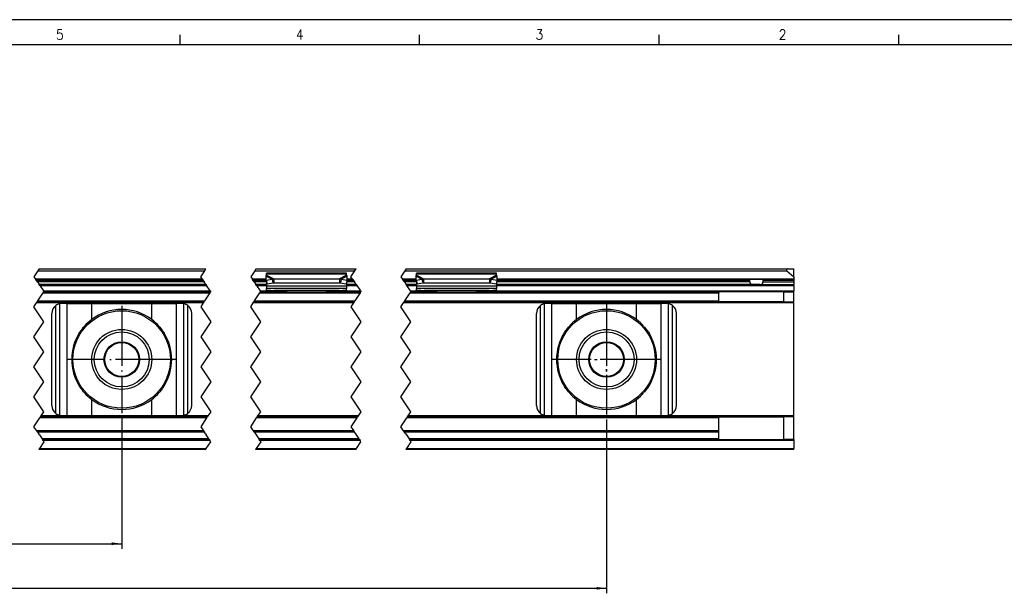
# Model space of a CAD drawing. Header units: millimetres. Extents: x -418 to 2050, y -784 to 1107.
# Tile 25 of 61: x 193 to 390, y 329 to 443. Entities that reach past the tile are written whole.
import ezdxf

# ---------------------------------------------------------------- set-up
doc = ezdxf.new("R2010")
doc.units = ezdxf.units.MM
doc.linetypes.add('DOT_CENTER', pattern=[14, 12, -1, 0, -1])
doc.layers.add('1', color=7, linetype='Continuous')
doc.styles.add('CONVERTER_12', font='txt.shx', dxfattribs={"width": 0.9})
doc.dimstyles.new('ME10_DIM_40', dxfattribs={"dimtxt": 2, "dimasz": 2, "dimexe": 1, "dimexo": 1, "dimgap": 1, "dimtad": 1, "dimdsep": 46, "dimtxsty": 'CONVERTER_12', "dimsah": 1, "dimcen": 0.09, "dimclrd": 2, "dimclre": 2, "dimclrt": 2, "dimadec": 0, "dimazin": 0, "dimtol": 1, "dimtp": 0.25, "dimtm": 0.25, "dimtfac": 0.75, "dimtdec": 0, "dimtix": 1, "dimtmove": 0, "dimatfit": 3, "dimfxl": 1, "dimtolj": 1, "dimtzin": 0, "dimarcsym": 0})
doc.dimstyles.new('ME10_DIM_41', dxfattribs={"dimtxt": 2, "dimasz": 2, "dimexe": 1, "dimexo": 1, "dimgap": 1, "dimtad": 1, "dimdsep": 46, "dimtxsty": 'CONVERTER_12', "dimsah": 1, "dimcen": 0.09, "dimclrd": 2, "dimclre": 2, "dimclrt": 2, "dimadec": 0, "dimazin": 0, "dimtol": 1, "dimtp": 0.25, "dimtm": 0.25, "dimtfac": 0.75, "dimtdec": 0, "dimtix": 1, "dimtmove": 0, "dimatfit": 3, "dimfxl": 1, "dimtolj": 1, "dimtzin": 0, "dimarcsym": 0})

# ---------------------------------------------------------------- blocks, each defined once
blk = doc.blocks.new('SOPORTE_SV2__21', base_point=(-302.89, 357.55))
at = {"color": 2, "linetype": 'DOT_CENTER'}
for p, q in [((196.84, 393.3), (196.05, 392.1)), ((196.05, 392.1), (196.38, 391.6)), ((197.08, 393.65), (196.84, 393.3)), ((229.43, 392.1), (230.23, 393.3)), ((229.77, 391.6), (229.43, 392.1)), ((230.23, 393.3), (230.47, 393.65)), ((240.23, 393.3), (239.43, 392.1)), ((239.43, 392.1), (239.77, 391.6)), ((240.47, 393.65), (240.23, 393.3)), ((259.47, 392.1), (260.27, 393.3)), ((259.81, 391.6), (259.47, 392.1)), ((260.27, 393.3), (260.5, 393.65)), ((270.27, 393.3), (269.47, 392.1)), ((269.47, 392.1), (269.81, 391.6)), ((270.5, 393.65), (270.27, 393.3)), ((196.38, 391.6), (196.41, 391.55)), ((196.55, 391.35), (196.41, 391.55)), ((196.75, 391.05), (196.55, 391.35)), ((196.75, 391.05), (197.08, 390.55)), ((197.21, 390.35), (197.08, 390.55)), ((197.21, 390.35), (197.95, 389.25)), ((229.8, 391.55), (229.77, 391.6)), ((229.8, 391.55), (229.93, 391.35)), ((229.93, 391.35), (230.13, 391.05)), ((230.47, 390.55), (230.13, 391.05)), ((230.47, 390.55), (230.6, 390.35)), ((231.33, 389.25), (230.6, 390.35)), ((239.77, 391.6), (239.8, 391.55)), ((239.93, 391.35), (239.8, 391.55)), ((240.13, 391.05), (239.93, 391.35)), ((240.13, 391.05), (240.47, 390.55)), ((240.6, 390.35), (240.47, 390.55)), ((240.6, 390.35), (241.33, 389.25)), ((259.84, 391.55), (259.81, 391.6)), ((259.84, 391.55), (259.97, 391.35)), ((259.97, 391.35), (260.17, 391.05)), ((260.5, 390.55), (260.17, 391.05)), ((260.5, 390.55), (260.64, 390.35)), ((260.64, 390.35), (261.37, 389.25)), ((269.81, 391.6), (269.84, 391.55)), ((269.97, 391.35), (269.84, 391.55)), ((270.17, 391.05), (269.97, 391.35)), ((270.17, 391.05), (270.5, 390.55)), ((270.64, 390.35), (270.5, 390.55)), ((271.37, 389.25), (270.64, 390.35)), ((196.81, 387.25), (197.88, 388.85)), ((198.01, 389.05), (197.88, 388.85)), ((198.05, 389.1), (197.95, 389.25)), ((198.01, 389.05), (198.05, 389.1)), ((231.27, 388.85), (230.2, 387.25)), ((231.27, 388.85), (231.4, 389.05)), ((231.33, 389.25), (231.43, 389.1)), ((231.43, 389.1), (231.4, 389.05)), ((240.2, 387.25), (241.27, 388.85)), ((241.4, 389.05), (241.27, 388.85)), ((241.43, 389.1), (241.33, 389.25)), ((241.4, 389.05), (241.43, 389.1)), ((261.3, 388.85), (260.24, 387.25)), ((261.3, 388.85), (261.44, 389.05)), ((261.37, 389.25), (261.47, 389.1)), ((261.47, 389.1), (261.44, 389.05)), ((270.24, 387.25), (271.3, 388.85)), ((271.44, 389.05), (271.3, 388.85)), ((271.47, 389.1), (271.37, 389.25)), ((271.44, 389.05), (271.47, 389.1)), ((196.05, 386.1), (196.55, 386.85)), ((196.55, 386.85), (196.68, 387.05)), ((196.81, 387.25), (196.68, 387.05)), ((229.93, 386.85), (229.43, 386.1)), ((230.07, 387.05), (229.93, 386.85)), ((230.07, 387.05), (230.2, 387.25)), ((239.43, 386.1), (239.93, 386.85)), ((239.93, 386.85), (240.07, 387.05)), ((240.2, 387.25), (240.07, 387.05)), ((259.97, 386.85), (259.47, 386.1)), ((260.1, 387.05), (259.97, 386.85)), ((260.1, 387.05), (260.24, 387.25)), ((269.47, 386.1), (269.97, 386.85)), ((269.97, 386.85), (270.1, 387.05)), ((270.24, 387.25), (270.1, 387.05)), ((198.05, 383.1), (196.05, 386.1)), ((229.43, 386.1), (231.43, 383.1)), ((241.43, 383.1), (239.43, 386.1)), ((259.47, 386.1), (261.47, 383.1)), ((271.47, 383.1), (269.47, 386.1)), ((196.05, 380.1), (198.05, 383.1)), ((231.43, 383.1), (229.43, 380.1)), ((239.43, 380.1), (241.43, 383.1)), ((261.47, 383.1), (259.47, 380.1)), ((269.47, 380.1), (271.47, 383.1)), ((198.05, 377.1), (196.05, 380.1)), ((229.43, 380.1), (231.43, 377.1)), ((241.43, 377.1), (239.43, 380.1)), ((259.47, 380.1), (261.47, 377.1)), ((271.47, 377.1), (269.47, 380.1)), ((196.05, 374.1), (198.05, 377.1)), ((231.43, 377.1), (229.43, 374.1)), ((239.43, 374.1), (241.43, 377.1)), ((261.47, 377.1), (259.47, 374.1)), ((269.47, 374.1), (271.47, 377.1)), ((198.05, 371.1), (196.05, 374.1)), ((229.43, 374.1), (231.43, 371.1)), ((241.43, 371.1), (239.43, 374.1)), ((259.47, 374.1), (261.47, 371.1)), ((271.47, 371.1), (269.47, 374.1)), ((196.05, 368.1), (198.05, 371.1)), ((231.43, 371.1), (229.43, 368.1)), ((239.43, 368.1), (241.43, 371.1)), ((261.47, 371.1), (259.47, 368.1)), ((269.47, 368.1), (271.47, 371.1)), ((198.05, 365.1), (196.05, 368.1)), ((229.43, 368.1), (231.43, 365.1)), ((241.43, 365.1), (239.43, 368.1)), ((259.47, 368.1), (261.47, 365.1)), ((271.47, 365.1), (269.47, 368.1)), ((197.48, 364.25), (198.05, 365.1)), ((231.43, 365.1), (230.87, 364.25)), ((240.87, 364.25), (241.43, 365.1)), ((261.47, 365.1), (260.9, 364.25)), ((270.9, 364.25), (271.47, 365.1)), ((196.05, 362.1), (197.21, 363.85)), ((197.35, 364.05), (197.21, 363.85)), ((197.35, 364.05), (197.48, 364.25)), ((230.6, 363.85), (229.43, 362.1)), ((230.6, 363.85), (230.73, 364.05)), ((230.87, 364.25), (230.73, 364.05)), ((239.43, 362.1), (240.6, 363.85)), ((240.73, 364.05), (240.6, 363.85)), ((240.73, 364.05), (240.87, 364.25)), ((260.64, 363.85), (259.47, 362.1)), ((260.64, 363.85), (260.77, 364.05)), ((260.9, 364.25), (260.77, 364.05)), ((269.47, 362.1), (270.64, 363.85)), ((270.77, 364.05), (270.64, 363.85)), ((270.77, 364.05), (270.9, 364.25)), ((196.6, 361.27), (196.05, 362.1)), ((196.79, 360.99), (196.6, 361.27)), ((196.79, 360.99), (197, 360.66)), ((197.14, 360.46), (197, 360.66)), ((229.43, 362.1), (229.99, 361.27)), ((229.99, 361.27), (230.18, 360.99)), ((230.39, 360.66), (230.18, 360.99)), ((230.39, 360.66), (230.52, 360.46)), ((239.99, 361.27), (239.43, 362.1)), ((240.18, 360.99), (239.99, 361.27)), ((240.18, 360.99), (240.39, 360.66)), ((240.39, 360.66), (241.05, 359.67)), ((259.47, 362.1), (260.02, 361.27)), ((260.02, 361.27), (260.21, 360.99)), ((260.43, 360.66), (260.21, 360.99)), ((261.09, 359.67), (260.43, 360.66)), ((270.02, 361.27), (269.47, 362.1)), ((270.21, 360.99), (270.02, 361.27)), ((270.43, 360.66), (270.21, 360.99)), ((270.43, 360.66), (271.09, 359.67)), ((197.14, 360.46), (197.67, 359.67)), ((198.05, 359.1), (197.15, 357.75)), ((197.67, 359.67), (197.75, 359.55)), ((197.88, 359.35), (197.75, 359.55)), ((197.88, 359.35), (198.05, 359.1)), ((231.05, 359.67), (230.52, 360.46)), ((230.53, 357.75), (231.43, 359.1)), ((231.13, 359.55), (231.05, 359.67)), ((231.13, 359.55), (231.27, 359.35)), ((231.43, 359.1), (231.27, 359.35)), ((241.43, 359.1), (240.53, 357.75)), ((241.05, 359.67), (241.13, 359.55)), ((241.27, 359.35), (241.13, 359.55)), ((241.27, 359.35), (241.43, 359.1)), ((260.57, 357.75), (261.47, 359.1)), ((261.17, 359.55), (261.09, 359.67)), ((261.17, 359.55), (261.3, 359.35)), ((261.47, 359.1), (261.3, 359.35)), ((271.47, 359.1), (270.57, 357.75)), ((271.09, 359.67), (271.17, 359.55)), ((271.3, 359.35), (271.17, 359.55)), ((271.3, 359.35), (271.47, 359.1)), ((197.15, 357.75), (197.01, 357.55)), ((230.4, 357.55), (230.53, 357.75)), ((240.53, 357.75), (240.4, 357.55)), ((260.44, 357.55), (260.57, 357.75)), ((270.57, 357.75), (270.44, 357.55))]:
    blk.add_line(p, q, dxfattribs=at)
at = {"color": 3, "linetype": 'Continuous'}
for p, q in [((196.84, 393.3), (230.23, 393.3)), ((240.23, 393.3), (260.27, 393.3)), ((242.5, 392.23), (243.69, 391.61)), ((258.61, 392.61), (242.61, 392.61)), ((242.61, 392.43), (244.02, 391.7)), ((258.61, 392.43), (257.2, 391.7)), ((258.72, 392.23), (257.53, 391.61)), ((270.27, 393.3), (346.68, 393.3)), ((272.5, 392.23), (273.69, 391.61)), ((288.61, 392.61), (272.61, 392.61)), ((272.61, 392.43), (274.02, 391.7)), ((288.61, 392.43), (287.2, 391.7)), ((288.72, 392.23), (287.53, 391.61)), ((229.77, 391.6), (196.38, 391.6)), ((196.55, 391.35), (229.93, 391.35)), ((230.13, 391.05), (196.75, 391.05)), ((197.21, 390.35), (230.6, 390.35)), ((242.52, 391.6), (239.77, 391.6)), ((239.93, 391.35), (242.54, 391.35)), ((242.61, 391.05), (240.13, 391.05)), ((240.6, 390.35), (242.61, 390.35)), ((258.61, 390.21), (242.61, 390.21)), ((260.17, 391.05), (258.61, 391.05)), ((258.61, 390.35), (260.64, 390.35)), ((258.68, 391.35), (259.97, 391.35)), ((259.81, 391.6), (258.7, 391.6)), ((272.52, 391.6), (269.81, 391.6)), ((269.97, 391.35), (272.54, 391.35)), ((272.61, 391.05), (270.17, 391.05)), ((270.64, 390.35), (272.61, 390.35)), ((288.61, 390.21), (272.61, 390.21)), ((339.3, 391.05), (288.61, 391.05)), ((288.61, 390.35), (348.11, 390.35)), ((288.68, 391.35), (339.3, 391.35)), ((348.11, 391.6), (288.7, 391.6)), ((348.11, 391.35), (341.92, 391.35)), ((341.92, 391.05), (348.11, 391.05)), ((197.88, 388.85), (231.27, 388.85)), ((197.95, 389.25), (231.33, 389.25)), ((241.27, 388.85), (261.3, 388.85)), ((241.33, 389.25), (242.61, 389.25)), ((257.12, 389.33), (244.1, 389.33)), ((244.1, 389.22), (244.1, 389.15)), ((257.12, 389.15), (257.12, 389.22)), ((258.61, 389.25), (261.37, 389.25)), ((271.3, 388.85), (333.11, 388.85)), ((271.37, 389.25), (272.61, 389.25)), ((287.12, 389.33), (274.1, 389.33)), ((274.1, 389.22), (274.1, 389.15)), ((287.12, 389.15), (287.12, 389.22)), ((288.61, 389.25), (348.11, 389.25)), ((229.93, 386.85), (196.55, 386.85)), ((196.81, 387.25), (230.2, 387.25)), ((200.41, 364.75), (200.41, 386.35)), ((201.21, 364.39), (201.21, 386.71)), ((202.68, 364.35), (202.68, 386.75)), ((207.6, 383.54), (207.6, 386.75)), ((219.62, 383.54), (219.62, 386.75)), ((224.54, 364.35), (224.54, 386.75)), ((226.01, 364.39), (226.01, 386.71)), ((226.81, 364.75), (226.81, 386.35)), ((259.97, 386.85), (239.93, 386.85)), ((240.2, 387.25), (260.24, 387.25)), ((348.11, 386.85), (269.97, 386.85)), ((270.24, 387.25), (333.11, 387.25)), ((297.41, 364.75), (297.41, 386.35)), ((298.21, 364.39), (298.21, 386.71)), ((299.68, 364.35), (299.68, 386.75)), ((304.6, 383.54), (304.6, 386.75)), ((316.62, 383.54), (316.62, 386.75)), ((321.54, 364.35), (321.54, 386.75)), ((323.01, 364.39), (323.01, 386.71)), ((323.81, 364.75), (323.81, 386.35)), ((207.6, 364.35), (207.6, 367.56)), ((219.62, 364.35), (219.62, 367.56)), ((304.6, 364.35), (304.6, 367.56)), ((316.62, 364.35), (316.62, 367.56)), ((230.6, 363.85), (197.21, 363.85)), ((230.87, 364.25), (197.48, 364.25)), ((260.64, 363.85), (240.6, 363.85)), ((260.9, 364.25), (240.87, 364.25)), ((333.11, 363.85), (270.64, 363.85)), ((348.11, 364.25), (270.9, 364.25)), ((230.18, 360.99), (196.79, 360.99)), ((260.21, 360.99), (240.18, 360.99)), ((333.11, 360.99), (270.21, 360.99)), ((231.05, 359.67), (197.67, 359.67)), ((231.27, 359.35), (197.88, 359.35)), ((261.09, 359.67), (241.05, 359.67)), ((261.3, 359.35), (241.27, 359.35)), ((333.11, 359.67), (271.09, 359.67)), ((348.11, 359.35), (271.3, 359.35)), ((197.15, 357.75), (230.53, 357.75)), ((240.53, 357.75), (260.57, 357.75)), ((270.57, 357.75), (348.11, 357.75))]:
    blk.add_line(p, q, dxfattribs=at)
at = {"color": 7, "linetype": 'Continuous'}
for p, q in [((197.08, 393.65), (230.47, 393.65)), ((240.47, 393.65), (260.5, 393.65)), ((242.52, 391.43), (242.5, 392.23)), ((242.61, 392.61), (242.61, 392.82)), ((258.61, 392.82), (242.61, 392.82)), ((242.61, 392.43), (242.61, 392.61)), ((258.61, 392.61), (258.61, 392.82)), ((258.61, 392.43), (258.61, 392.61)), ((258.7, 391.43), (258.72, 392.23)), ((270.5, 393.65), (346.81, 393.65)), ((272.52, 391.43), (272.5, 392.23)), ((272.61, 392.61), (272.61, 392.82)), ((288.61, 392.82), (272.61, 392.82)), ((272.61, 392.43), (272.61, 392.61)), ((288.61, 392.61), (288.61, 392.82)), ((288.61, 392.43), (288.61, 392.61)), ((288.7, 391.43), (288.72, 392.23)), ((346.68, 393.3), (348.11, 392.1)), ((346.81, 393.65), (348.11, 393.65)), ((348.11, 392.1), (348.11, 393.65)), ((348.11, 392.1), (348.11, 391.6)), ((229.8, 391.55), (196.41, 391.55)), ((230.47, 390.55), (197.08, 390.55)), ((242.52, 391.55), (239.8, 391.55)), ((242.61, 390.55), (240.47, 390.55)), ((242.52, 391.43), (243.69, 391.61)), ((242.52, 391.43), (242.7, 390.7)), ((242.61, 391.08), (242.61, 390.21)), ((242.61, 390.21), (242.61, 389.72)), ((242.7, 390.7), (243.88, 390.88)), ((243.69, 391.61), (243.8, 391.17)), ((243.8, 391.17), (243.88, 390.88)), ((244.02, 391.7), (244.02, 391.19)), ((244.02, 391.7), (257.2, 391.7)), ((244.02, 391.19), (244.02, 390.85)), ((244.02, 390.85), (257.2, 390.85)), ((257.2, 391.7), (257.2, 391.19)), ((257.2, 391.19), (257.2, 390.85)), ((257.42, 391.17), (257.34, 390.88)), ((257.34, 390.88), (258.52, 390.7)), ((257.53, 391.61), (257.42, 391.17)), ((257.53, 391.61), (258.7, 391.43)), ((258.7, 391.43), (258.52, 390.7)), ((258.61, 391.08), (258.61, 390.21)), ((260.5, 390.55), (258.61, 390.55)), ((258.61, 390.21), (258.61, 389.72)), ((259.84, 391.55), (258.7, 391.55)), ((272.52, 391.55), (269.84, 391.55)), ((272.61, 390.55), (270.5, 390.55)), ((272.52, 391.43), (273.69, 391.61)), ((272.52, 391.43), (272.7, 390.7)), ((272.61, 391.08), (272.61, 390.21)), ((272.61, 390.21), (272.61, 389.72)), ((272.7, 390.7), (273.88, 390.88)), ((273.69, 391.61), (273.8, 391.17)), ((273.8, 391.17), (273.88, 390.88)), ((274.02, 391.7), (274.02, 391.19)), ((274.02, 391.7), (287.2, 391.7)), ((274.02, 391.19), (274.02, 390.85)), ((274.02, 390.85), (287.2, 390.85)), ((287.2, 391.7), (287.2, 391.19)), ((287.2, 391.19), (287.2, 390.85)), ((287.42, 391.17), (287.34, 390.88)), ((287.34, 390.88), (288.52, 390.7)), ((287.53, 391.61), (287.42, 391.17)), ((287.53, 391.61), (288.7, 391.43)), ((288.7, 391.43), (288.52, 390.7)), ((288.61, 391.08), (288.61, 390.21)), ((339.92, 390.55), (288.61, 390.55)), ((288.61, 390.21), (288.61, 389.72)), ((339.17, 391.55), (288.7, 391.55)), ((342.05, 391.55), (339.17, 391.55)), ((339.3, 391.05), (339.3, 391.35)), ((341.3, 390.55), (339.92, 390.55)), ((341.3, 390.55), (348.11, 390.55)), ((341.92, 391.05), (341.92, 391.35)), ((348.11, 391.55), (342.05, 391.55)), ((348.11, 391.55), (348.11, 391.6)), ((348.11, 391.55), (348.11, 391.35)), ((348.11, 391.35), (348.11, 391.05)), ((348.11, 391.05), (348.11, 390.55)), ((348.11, 390.35), (348.11, 390.55)), ((348.11, 390.35), (348.11, 389.25)), ((198.01, 389.05), (231.4, 389.05)), ((241.4, 389.05), (242.61, 389.05)), ((242.61, 389.44), (242.61, 389.72)), ((258.61, 389.72), (242.61, 389.72)), ((242.61, 389.44), (242.61, 389.26)), ((242.61, 389.26), (242.61, 389.05)), ((242.61, 389.05), (245.37, 389.05)), ((244.1, 389.33), (247.61, 389.06)), ((244.1, 389.33), (244.1, 389.22)), ((245.37, 389.05), (244.1, 389.15)), ((245.37, 389.05), (247.61, 389.05)), ((247.61, 389.06), (247.61, 389.05)), ((247.61, 389.06), (253.61, 389.06)), ((247.61, 389.05), (253.61, 389.05)), ((253.61, 389.06), (257.12, 389.33)), ((253.61, 389.06), (253.61, 389.05)), ((253.61, 389.05), (255.85, 389.05)), ((257.12, 389.15), (255.85, 389.05)), ((255.85, 389.05), (258.61, 389.05)), ((257.12, 389.22), (257.12, 389.33)), ((258.61, 389.44), (258.61, 389.72)), ((258.61, 389.44), (258.61, 389.26)), ((258.61, 389.26), (258.61, 389.05)), ((258.61, 389.05), (261.44, 389.05)), ((271.44, 389.05), (272.61, 389.05)), ((272.61, 389.44), (272.61, 389.72)), ((288.61, 389.72), (272.61, 389.72)), ((272.61, 389.44), (272.61, 389.26)), ((272.61, 389.26), (272.61, 389.05)), ((272.61, 389.05), (275.37, 389.05)), ((274.1, 389.33), (277.61, 389.06)), ((274.1, 389.33), (274.1, 389.22)), ((275.37, 389.05), (274.1, 389.15)), ((275.37, 389.05), (277.61, 389.05)), ((277.61, 389.06), (277.61, 389.05)), ((277.61, 389.06), (283.61, 389.06)), ((277.61, 389.05), (283.61, 389.05)), ((283.61, 389.06), (287.12, 389.33)), ((283.61, 389.06), (283.61, 389.05)), ((283.61, 389.05), (285.85, 389.05)), ((287.12, 389.15), (285.85, 389.05)), ((285.85, 389.05), (288.61, 389.05)), ((287.12, 389.22), (287.12, 389.33)), ((288.61, 389.44), (288.61, 389.72)), ((288.61, 389.44), (288.61, 389.26)), ((288.61, 389.26), (288.61, 389.05)), ((288.61, 389.05), (333.11, 389.05)), ((333.11, 389.05), (333.11, 388.85)), ((346.11, 389.05), (333.11, 389.05)), ((333.11, 387.25), (333.11, 388.85)), ((346.11, 387.05), (346.11, 389.05)), ((346.11, 389.05), (348.11, 389.05)), ((348.11, 389.05), (348.11, 389.25)), ((348.11, 387.05), (348.11, 389.05)), ((196.68, 387.05), (230.07, 387.05)), ((202.68, 386.75), (201.61, 386.75)), ((202.68, 386.75), (207.6, 386.75)), ((207.6, 386.75), (219.62, 386.75)), ((219.62, 386.75), (224.54, 386.75)), ((225.61, 386.75), (224.54, 386.75)), ((240.07, 387.05), (260.1, 387.05)), ((270.1, 387.05), (333.11, 387.05)), ((299.68, 386.75), (298.61, 386.75)), ((299.68, 386.75), (304.6, 386.75)), ((304.6, 386.75), (316.62, 386.75)), ((316.62, 386.75), (321.54, 386.75)), ((322.61, 386.75), (321.54, 386.75)), ((333.11, 387.05), (333.11, 387.25)), ((346.11, 387.05), (333.11, 387.05)), ((346.11, 387.05), (348.11, 387.05)), ((348.11, 386.85), (348.11, 387.05)), ((348.11, 364.25), (348.11, 386.85)), ((199.61, 366.35), (199.61, 384.75)), ((227.61, 366.35), (227.61, 384.75)), ((296.61, 366.35), (296.61, 384.75)), ((324.61, 366.35), (324.61, 384.75)), ((230.73, 364.05), (197.35, 364.05)), ((201.61, 364.35), (202.68, 364.35)), ((202.68, 364.35), (207.6, 364.35)), ((207.6, 364.35), (219.62, 364.35)), ((219.62, 364.35), (224.54, 364.35)), ((224.54, 364.35), (225.61, 364.35)), ((260.77, 364.05), (240.73, 364.05)), ((333.11, 364.05), (270.77, 364.05)), ((298.61, 364.35), (299.68, 364.35)), ((299.68, 364.35), (304.6, 364.35)), ((304.6, 364.35), (316.62, 364.35)), ((316.62, 364.35), (321.54, 364.35)), ((321.54, 364.35), (322.61, 364.35)), ((333.11, 364.05), (333.11, 363.85)), ((333.11, 364.05), (346.11, 364.05)), ((333.11, 361.27), (333.11, 363.85)), ((346.11, 359.55), (346.11, 364.05)), ((348.11, 364.05), (346.11, 364.05)), ((348.11, 364.05), (348.11, 364.25)), ((348.11, 359.55), (348.11, 364.05)), ((229.99, 361.27), (196.6, 361.27)), ((260.02, 361.27), (239.99, 361.27)), ((333.11, 361.27), (270.02, 361.27)), ((333.11, 360.99), (333.11, 361.27)), ((333.11, 359.67), (333.11, 360.99)), ((231.13, 359.55), (197.75, 359.55)), ((261.17, 359.55), (241.13, 359.55)), ((333.11, 359.55), (271.17, 359.55)), ((333.11, 359.55), (333.11, 359.67)), ((333.11, 359.55), (346.11, 359.55)), ((348.11, 359.55), (346.11, 359.55)), ((348.11, 359.55), (348.11, 359.35)), ((348.11, 359.35), (348.11, 357.75)), ((230.4, 357.55), (197.01, 357.55)), ((260.44, 357.55), (240.4, 357.55)), ((348.11, 357.55), (270.44, 357.55)), ((348.11, 357.55), (348.11, 357.75))]:
    blk.add_line(p, q, dxfattribs=at)
for centre, radius in [((213.61, 375.55), 9.75), ((310.61, 375.55), 9.75), ((213.61, 375.55), 6), ((213.61, 375.55), 5.5), ((310.61, 375.55), 6), ((310.61, 375.55), 5.5), ((213.61, 375.55), 3.55), ((213.61, 375.55), 3.4), ((310.61, 375.55), 3.55), ((310.61, 375.55), 3.4)]:
    blk.add_circle(centre, radius, dxfattribs=at)
for centre, radius, start, end in [((346.81, 393.45), 0.2, 90, 230), ((201.61, 384.75), 2, 126.8699, 180), ((201.61, 384.75), 2, 101.598, 126.8699), ((201.61, 384.75), 2, 90, 101.598), ((225.61, 384.75), 2, 78.402, 90), ((225.61, 384.75), 2, 53.1301, 78.402), ((225.61, 384.75), 2, 0, 53.1301), ((298.61, 384.75), 2, 126.8699, 180), ((298.61, 384.75), 2, 101.598, 126.8699), ((298.61, 384.75), 2, 90, 101.598), ((322.61, 384.75), 2, 78.402, 90), ((322.61, 384.75), 2, 53.1301, 78.402), ((322.61, 384.75), 2, 0, 53.1301), ((213.61, 375.55), 10, 53.076, 126.924), ((310.61, 375.55), 10, 53.076, 126.924), ((213.61, 375.55), 10, 126.924, 138.5708), ((213.61, 375.55), 10, 41.4292, 53.076), ((310.61, 375.55), 10, 126.924, 138.5708), ((310.61, 375.55), 10, 41.4292, 53.076), ((213.61, 375.55), 10, 148.2363, 211.7637), ((213.61, 375.55), 10, 328.2362, 31.7638), ((310.61, 375.55), 10, 148.2363, 211.7637), ((310.61, 375.55), 10, 328.2362, 31.7638), ((213.61, 375.55), 10, 221.4292, 233.076), ((213.61, 375.55), 10, 306.924, 318.5708), ((310.61, 375.55), 10, 221.4292, 233.076), ((310.61, 375.55), 10, 306.924, 318.5708), ((213.61, 375.55), 10, 233.076, 306.924), ((310.61, 375.55), 10, 233.076, 306.924), ((201.61, 366.35), 2, 180, 233.1301), ((201.61, 366.35), 2, 233.1301, 258.402), ((225.61, 366.35), 2, 281.598, 306.8699), ((225.61, 366.35), 2, 306.8699, 360), ((298.61, 366.35), 2, 180, 233.1301), ((298.61, 366.35), 2, 233.1301, 258.402), ((322.61, 366.35), 2, 281.598, 306.8699), ((322.61, 366.35), 2, 306.8699, 0), ((201.61, 366.35), 2, 258.402, 270), ((225.61, 366.35), 2, 270, 281.598), ((298.61, 366.35), 2, 258.402, 270), ((322.61, 366.35), 2, 270, 281.598)]:
    blk.add_arc(centre, radius, start, end, dxfattribs=at)
for points, knots in [([(242.5, 392.23), (242.51, 392.24), (242.53, 392.28), (242.55, 392.34), (242.58, 392.39), (242.6, 392.42), (242.61, 392.43)], [0, 0, 0, 0, 0.0583422, 0.1234865, 0.1837171, 0.2333289, 0.2333289, 0.2333289, 0.2333289]), ([(258.72, 392.23), (258.71, 392.25), (258.69, 392.29), (258.66, 392.34), (258.64, 392.39), (258.62, 392.42), (258.61, 392.43)], [0, 0, 0, 0, 0.0669463, 0.1234866, 0.1837172, 0.233329, 0.233329, 0.233329, 0.233329]), ([(272.5, 392.23), (272.51, 392.25), (272.53, 392.28), (272.55, 392.34), (272.58, 392.39), (272.6, 392.42), (272.61, 392.43)], [0, 0, 0, 0, 0.0630544, 0.1234867, 0.1753749, 0.2333288, 0.2333288, 0.2333288, 0.2333288]), ([(288.72, 392.23), (288.71, 392.24), (288.69, 392.28), (288.67, 392.34), (288.64, 392.39), (288.62, 392.42), (288.61, 392.43)], [0, 0, 0, 0, 0.0583422, 0.1234865, 0.1799189, 0.2333289, 0.2333289, 0.2333289, 0.2333289]), ([(243.69, 391.61), (243.72, 391.62), (243.77, 391.64), (243.86, 391.66), (243.94, 391.69), (244, 391.7), (244.02, 391.7)], [0, 0, 0, 0, 0.0868093, 0.1730263, 0.2585915, 0.3435204, 0.3435204, 0.3435204, 0.3435204]), ([(243.88, 390.88), (243.89, 390.88), (243.91, 390.87), (243.95, 390.86), (243.99, 390.85), (244.01, 390.85), (244.02, 390.85)], [0, 0, 0, 0, 0.0372861, 0.0751943, 0.1129244, 0.1512902, 0.1512902, 0.1512902, 0.1512902]), ([(257.2, 391.7), (257.22, 391.7), (257.28, 391.69), (257.36, 391.66), (257.45, 391.64), (257.5, 391.62), (257.53, 391.61)], [0, 0, 0, 0, 0.080963, 0.170494, 0.2598164, 0.3435202, 0.3435202, 0.3435202, 0.3435202]), ([(257.2, 390.85), (257.21, 390.85), (257.23, 390.85), (257.27, 390.86), (257.31, 390.87), (257.33, 390.88), (257.34, 390.88)], [0, 0, 0, 0, 0.0383658, 0.0760959, 0.1140041, 0.1512902, 0.1512902, 0.1512902, 0.1512902]), ([(273.69, 391.61), (273.72, 391.62), (273.78, 391.64), (273.86, 391.66), (273.94, 391.69), (274, 391.7), (274.02, 391.7)], [0, 0, 0, 0, 0.0909021, 0.1730263, 0.2585914, 0.3435203, 0.3435203, 0.3435203, 0.3435203]), ([(273.88, 390.88), (273.89, 390.88), (273.91, 390.87), (273.95, 390.86), (273.99, 390.85), (274.01, 390.85), (274.02, 390.85)], [0, 0, 0, 0, 0.0372861, 0.0751943, 0.1129244, 0.1512902, 0.1512902, 0.1512902, 0.1512902]), ([(287.2, 391.7), (287.22, 391.7), (287.28, 391.68), (287.36, 391.66), (287.45, 391.64), (287.5, 391.62), (287.53, 391.61)], [0, 0, 0, 0, 0.0879177, 0.170494, 0.2567109, 0.3435203, 0.3435203, 0.3435203, 0.3435203]), ([(287.2, 390.85), (287.21, 390.85), (287.23, 390.85), (287.27, 390.86), (287.31, 390.87), (287.33, 390.88), (287.34, 390.88)], [0, 0, 0, 0, 0.0383658, 0.0760959, 0.1140041, 0.1512902, 0.1512902, 0.1512902, 0.1512902]), ([(339.3, 391.35), (339.3, 391.35), (339.3, 391.35), (339.3, 391.37), (339.3, 391.39), (339.29, 391.41), (339.28, 391.43), (339.28, 391.45), (339.27, 391.47), (339.26, 391.48), (339.25, 391.5), (339.24, 391.51), (339.23, 391.52), (339.22, 391.53), (339.21, 391.54), (339.2, 391.54), (339.19, 391.55), (339.18, 391.55), (339.17, 391.55), (339.17, 391.55)], [0, 0, 0, 0, 0.0032224, 0.006338, 0.0372102, 0.0632564, 0.083787, 0.1030618, 0.1216971, 0.1392372, 0.1560882, 0.1718024, 0.1868145, 0.2021287, 0.2139395, 0.2251969, 0.2379237, 0.2481195, 0.2594919, 0.2594919, 0.2594919, 0.2594919]), ([(339.3, 391.05), (339.3, 391.04), (339.3, 391.01), (339.3, 390.98), (339.31, 390.95), (339.31, 390.9), (339.33, 390.85), (339.35, 390.79), (339.38, 390.74), (339.42, 390.7), (339.45, 390.67), (339.51, 390.63), (339.59, 390.59), (339.69, 390.56), (339.81, 390.55), (339.88, 390.55), (339.92, 390.55)], [0, 0, 0, 0, 0.0380438, 0.0700721, 0.1023976, 0.1388853, 0.2000619, 0.2686249, 0.3257321, 0.3745852, 0.4257416, 0.4743717, 0.5784281, 0.6876448, 0.7990063, 0.918712, 0.918712, 0.918712, 0.918712]), ([(341.3, 390.55), (341.34, 390.55), (341.41, 390.55), (341.53, 390.56), (341.63, 390.59), (341.71, 390.63), (341.77, 390.67), (341.8, 390.7), (341.84, 390.74), (341.86, 390.78), (341.88, 390.82), (341.89, 390.85), (341.9, 390.88), (341.91, 390.91), (341.91, 390.94), (341.92, 390.98), (341.92, 391.01), (341.92, 391.04), (341.92, 391.05)], [0, 0, 0, 0, 0.1197057, 0.2310672, 0.3402839, 0.4443402, 0.4929703, 0.5441268, 0.5929799, 0.650087, 0.6796228, 0.7133539, 0.7479644, 0.7798966, 0.811322, 0.8487098, 0.883757, 0.9187821, 0.9187821, 0.9187821, 0.9187821]), ([(342.05, 391.55), (342.05, 391.55), (342.04, 391.55), (342.03, 391.55), (342.02, 391.54), (342.01, 391.54), (342, 391.53), (341.99, 391.52), (341.98, 391.51), (341.97, 391.5), (341.96, 391.48), (341.95, 391.47), (341.94, 391.45), (341.94, 391.43), (341.93, 391.41), (341.93, 391.39), (341.92, 391.38), (341.92, 391.36), (341.92, 391.35), (341.92, 391.35), (341.92, 391.35)], [0, 0, 0, 0, 0.0113724, 0.0215681, 0.0320358, 0.0455528, 0.0601183, 0.0726775, 0.0893556, 0.1034034, 0.1202544, 0.1377944, 0.1564297, 0.1757045, 0.1944743, 0.213688, 0.2349024, 0.2531697, 0.2563727, 0.2595077, 0.2595077, 0.2595077, 0.2595077]), ([(242.61, 389.44), (242.73, 389.43), (242.98, 389.42), (243.36, 389.39), (243.73, 389.36), (243.98, 389.34), (244.1, 389.33)], [0, 0, 0, 0, 0.373743, 0.74735, 1.121191, 1.494893, 1.494893, 1.494893, 1.494893]), ([(244.1, 389.15), (243.98, 389.16), (243.73, 389.18), (243.36, 389.2), (242.98, 389.23), (242.73, 389.25), (242.61, 389.26)], [0, 0, 0, 0, 0.373648, 0.747439, 1.120993, 1.494694, 1.494694, 1.494694, 1.494694]), ([(257.12, 389.33), (257.24, 389.34), (257.49, 389.36), (257.86, 389.39), (258.24, 389.42), (258.49, 389.43), (258.61, 389.44)], [0, 0, 0, 0, 0.373701, 0.747543, 1.121151, 1.494893, 1.494893, 1.494893, 1.494893]), ([(258.61, 389.26), (258.49, 389.25), (258.24, 389.23), (257.86, 389.2), (257.49, 389.18), (257.24, 389.16), (257.12, 389.15)], [0, 0, 0, 0, 0.373698, 0.747255, 1.121052, 1.494694, 1.494694, 1.494694, 1.494694]), ([(272.61, 389.44), (272.73, 389.43), (272.98, 389.42), (273.36, 389.39), (273.73, 389.36), (273.98, 389.34), (274.1, 389.33)], [0, 0, 0, 0, 0.373743, 0.74735, 1.121196, 1.494893, 1.494893, 1.494893, 1.494893]), ([(274.1, 389.15), (273.98, 389.16), (273.73, 389.18), (273.36, 389.2), (272.98, 389.23), (272.73, 389.25), (272.61, 389.26)], [0, 0, 0, 0, 0.373642, 0.747439, 1.120993, 1.494694, 1.494694, 1.494694, 1.494694]), ([(287.12, 389.33), (287.24, 389.34), (287.49, 389.36), (287.86, 389.39), (288.24, 389.42), (288.49, 389.43), (288.61, 389.44)], [0, 0, 0, 0, 0.373695, 0.747543, 1.121146, 1.494893, 1.494893, 1.494893, 1.494893]), ([(288.61, 389.26), (288.49, 389.25), (288.24, 389.23), (287.86, 389.2), (287.49, 389.18), (287.24, 389.16), (287.12, 389.15)], [0, 0, 0, 0, 0.373703, 0.747255, 1.121053, 1.494694, 1.494694, 1.494694, 1.494694]), ([(205.11, 380.81), (205.19, 380.93), (205.35, 381.16), (205.6, 381.5), (205.85, 381.84), (206.03, 382.06), (206.11, 382.17)], [0, 0, 0, 0, 0.425548, 0.842522, 1.267064, 1.685169, 1.685169, 1.685169, 1.685169]), ([(221.11, 382.17), (221.19, 382.06), (221.37, 381.84), (221.62, 381.5), (221.87, 381.16), (222.03, 380.93), (222.11, 380.81)], [0, 0, 0, 0, 0.418104, 0.842646, 1.25962, 1.685167, 1.685167, 1.685167, 1.685167]), ([(302.11, 380.81), (302.19, 380.93), (302.35, 381.16), (302.6, 381.5), (302.85, 381.84), (303.03, 382.06), (303.11, 382.17)], [0, 0, 0, 0, 0.425548, 0.842522, 1.267064, 1.685169, 1.685169, 1.685169, 1.685169]), ([(318.11, 382.17), (318.19, 382.06), (318.37, 381.84), (318.62, 381.5), (318.87, 381.16), (319.03, 380.93), (319.11, 380.81)], [0, 0, 0, 0, 0.418104, 0.842646, 1.25962, 1.685167, 1.685167, 1.685167, 1.685167]), ([(206.11, 368.93), (206.03, 369.04), (205.85, 369.26), (205.6, 369.6), (205.35, 369.94), (205.19, 370.17), (205.11, 370.29)], [0, 0, 0, 0, 0.418104, 0.842647, 1.259621, 1.685169, 1.685169, 1.685169, 1.685169]), ([(222.11, 370.29), (222.03, 370.17), (221.87, 369.94), (221.62, 369.6), (221.37, 369.26), (221.19, 369.04), (221.11, 368.93)], [0, 0, 0, 0, 0.425548, 0.842521, 1.267063, 1.685167, 1.685167, 1.685167, 1.685167]), ([(303.11, 368.93), (303.03, 369.04), (302.85, 369.26), (302.6, 369.6), (302.35, 369.94), (302.19, 370.17), (302.11, 370.29)], [0, 0, 0, 0, 0.418104, 0.842647, 1.259621, 1.685169, 1.685169, 1.685169, 1.685169]), ([(319.11, 370.29), (319.03, 370.17), (318.87, 369.94), (318.62, 369.6), (318.37, 369.26), (318.19, 369.04), (318.11, 368.93)], [0, 0, 0, 0, 0.425548, 0.842521, 1.267063, 1.685167, 1.685167, 1.685167, 1.685167])]:
    blk.add_open_spline(points, degree=3, knots=knots, dxfattribs=at)
at = {"layer": '1', "color": 2, "linetype": 'DOT_CENTER'}
for p, q in [((213.61, 386.3), (213.61, 364.8)), ((310.61, 386.55), (310.61, 364.55)), ((310.61, 386.3), (310.61, 364.8)), ((224.36, 375.55), (202.86, 375.55)), ((321.61, 375.55), (299.61, 375.55)), ((321.36, 375.55), (299.86, 375.55))]:
    blk.add_line(p, q, dxfattribs=at)
blk = doc.blocks.new('*D104')
at = {"layer": '1', "color": 2, "linetype": 'Continuous'}
for p, q in [((30.61, 367.05), (30.61, 337.7)), ((213.61, 363.8), (213.61, 337.7)), ((30.61, 338.7), (213.61, 338.7))]:
    blk.add_line(p, q, dxfattribs=at)
at = {"layer": '1', "color": 2}
for points in [[(32.61, 338.97), (32.61, 338.44), (30.61, 338.7)], [(211.61, 338.44), (211.61, 338.97), (213.61, 338.7)]]:
    blk.add_solid(points, dxfattribs=at)
at = {"layer": '1', "color": 2, "insert": (116.62, 339.7), "char_height": 2, "attachment_point": 7, "rotation": 0.0001, "line_spacing_factor": 0.60024, "style": 'CONVERTER_12'}
blk.add_mtext('\\C2;\\C2;\\C2;400\\C2;\\H1.5;{\\Fgdt;`}0,25\\C2;', dxfattribs=at)
blk = doc.blocks.new('*D105')
at = {"layer": '1', "color": 2, "linetype": 'Continuous'}
for p, q in [((30.61, 367.05), (30.61, 328.79)), ((310.61, 363.55), (310.61, 328.79)), ((30.61, 329.79), (310.61, 329.79))]:
    blk.add_line(p, q, dxfattribs=at)
at = {"layer": '1', "color": 2}
for points in [[(32.61, 330.05), (32.61, 329.52), (30.61, 329.79)], [(308.61, 329.52), (308.61, 330.05), (310.61, 329.79)]]:
    blk.add_solid(points, dxfattribs=at)
at = {"layer": '1', "color": 2, "insert": (133.49, 330.99), "char_height": 2, "attachment_point": 7, "rotation": 0.0001, "line_spacing_factor": 0.60024, "style": 'CONVERTER_12'}
blk.add_mtext('\\C2;\\C2;\\C2;685\\C2;\\H1.5;{\\Fgdt;`}0,25\\C2;[CM/2+15]', dxfattribs=at)
blk = doc.blocks.new('_A1', base_point=(416.98, -145.5))
at = {"layer": '1', "color": 2, "linetype": 'Continuous'}
for p, q in [((421.98, 443.5), (-418.02, 443.5)), ((225.21, 440.5), (225.21, 438.5)), ((273.15, 440.5), (273.15, 438.5)), ((321.09, 440.5), (321.09, 438.5)), ((369.03, 440.5), (369.03, 438.5))]:
    blk.add_line(p, q, dxfattribs=at)
at = {"layer": '1', "color": 7, "linetype": 'Continuous'}
blk.add_line((416.98, 438.5), (-398.02, 438.5), dxfattribs=at)
at = {"layer": '1', "color": 2, "char_height": 2, "attachment_point": 4, "line_spacing_factor": 1.20048, "style": 'CONVERTER_12'}
for s, insert in [('5', (200.46, 440.52)), ('4', (248.47, 440.52)), ('3', (296.4, 440.52)), ('2', (345.06, 440.52))]:
    blk.add_mtext(s, dxfattribs=dict(at, insert=insert))
blk = doc.blocks.new('Front3', base_point=(-215.39, 375.6))
blk.add_blockref('SOPORTE_SV2__21', (-302.89, 357.55))
at = {"layer": '1'}
dim = blk.add_linear_dim(base=(30.61, 338.702), p1=(213.61, 364.8), p2=(30.61, 368.05), dimstyle='ME10_DIM_40', override={"dimpost": '<>'}, dxfattribs=at)
dim.commit()
dim.dimension.update_dxf_attribs({"geometry": '*D104', "text_midpoint": (122.11, 340.702), "text_rotation": 0.00014})
dim = blk.add_linear_dim(base=(30.61, 329.786), p1=(310.61, 364.55), p2=(30.61, 368.05), text='<>[CM/2+15]', dimstyle='ME10_DIM_41', override={"dimpost": '<>[CM/2+15]'}, dxfattribs=at)
dim.commit()
dim.dimension.update_dxf_attribs({"geometry": '*D105', "text_midpoint": (145.976, 331.986), "text_rotation": 0.00014})

msp = doc.modelspace()

# ---------------------------------------------------------------- block references
for name, p in [('_A1', (416.98, -145.5)), ('Front3', (-215.39, 375.6))]:
    msp.add_blockref(name, p)

doc.saveas('drawing.dxf')
